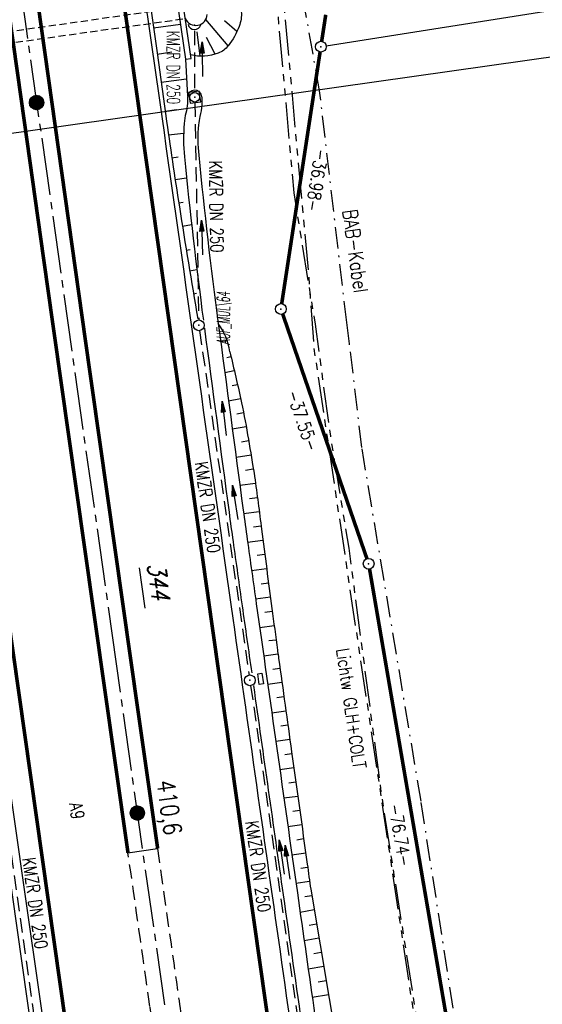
# Model space of a CAD drawing. Extents: x 446457 to 447032, y 444506 to 445688.
# Tile 20 of 83: x 446796 to 446869, y 444596 to 444734. Entities that reach past the tile are written whole.
import ezdxf
from ezdxf.enums import TextEntityAlignment as Align

# ---------------------------------------------------------------- set-up
doc = ezdxf.new("R2010")
doc.units = 0
doc.header["$LTSCALE"] = 2
doc.header["$MEASUREMENT"] = 0
for name, pattern in [('ACHSE', [5.5, 4, -0.5, 0.5, -0.5]), ('AUSGEZOGEN', [0]), ('BAB-FM2', [2.6, 1.5, -0.5, 0.1, -0.5]), ('GESTRICH-X2', [1.5, 1, -0.5]), ('GESTRICHELT', [0.75, 0.5, -0.25]), ('PHANTOMX2', [5, 2.5, -0.5, 0.5, -0.5, 0.5, -0.5])]:
    doc.linetypes.add(name, pattern=pattern)
doc.layers.get('0').update_dxf_attribs({"linetype": 'AUSGEZOGEN'})
for name, color, linetype in [('203-GRENZL', 8, 'AUSGEZOGEN'), ('203-GRENZL-BAB', 7, 'AUSGEZOGEN'), ('203-GRENZP-BAB', 7, 'AUSGEZOGEN'), ('204-ABSTAND', 8, 'AUSGEZOGEN'), ('204-FLSTNR-BAB', 7, 'AUSGEZOGEN'), ('204-GRENZL', 8, 'AUSGEZOGEN'), ('204-GRENZL-BAB', 7, 'AUSGEZOGEN'), ('204-GRENZP-BAB', 7, 'AUSGEZOGEN'), ('ACHSETOP', 250, 'ACHSE'), ('ANMERKUNG', 7, 'CONTINUOUS'), ('BAB_FM', 5, 'BAB-FM2'), ('BAUWOTOP', 250, 'AUSGEZOGEN'), ('BAUWUTOP', 250, 'GESTRICHELT'), ('BOESCHG', 250, 'AUSGEZOGEN'), ('DB-Bestand', 8, 'CONTINUOUS'), ('DURCHL', 200, 'GESTRICH-X2'), ('FBRTOP', 250, 'AUSGEZOGEN'), ('HEKT_B', 250, 'CONTINUOUS'), ('KANAL', 7, 'GESTRICH-X2'), ('Lichtwellenleiter COLT', 46, 'PHANTOMX2'), ('Lichtwellenleiter GLH', 46, 'PHANTOMX2'), ('MS-UEBERFAHRT', 250, 'GESTRICH-X2'), ('MULDE', 250, 'AUSGEZOGEN'), ('PFEIL', 7, 'CONTINUOUS'), ('PFEILTOP', 200, 'AUSGEZOGEN'), ('Planeinteilung', 250, 'CONTINUOUS'), ('RAHMEN', 7, 'AUSGEZOGEN'), ('SCHRIFT', 7, 'AUSGEZOGEN'), ('SCHSYMBOL', 200, 'AUSGEZOGEN'), ('TEXTO', 4, 'CONTINUOUS')]:
    doc.layers.add(name, color=color, linetype=linetype)
doc.styles.add('ROMANS', font='romans.shx', dxfattribs={"width": 0.8})

# ---------------------------------------------------------------- blocks, each defined once
blk = doc.blocks.new('*X15')
at = {"color": 0}
for p, q in [((212.23, 257.39), (213.24, 258.4)), ((212.24, 257.33), (213.31, 258.4)), ((212.24, 257.47), (213.17, 258.4)), ((212.24, 257.26), (213.37, 258.39)), ((212.24, 257.55), (213.09, 258.39)), ((212.25, 257.2), (213.43, 258.38)), ((212.26, 257.63), (213, 258.37)), ((212.27, 257.14), (213.49, 258.37)), ((212.28, 257.09), (213.55, 258.35)), ((212.29, 257.73), (212.9, 258.35)), ((212.3, 257.04), (213.6, 258.33)), ((212.32, 256.99), (213.65, 258.31)), ((212.34, 257.86), (212.78, 258.29)), ((212.35, 256.94), (213.69, 258.29)), ((212.37, 256.9), (213.74, 258.26)), ((212.4, 256.85), (213.78, 258.24)), ((212.43, 256.81), (213.83, 258.21)), ((212.46, 256.77), (213.86, 258.18)), ((212.49, 256.73), (213.9, 258.14)), ((212.53, 256.7), (213.94, 258.11)), ((212.56, 256.66), (213.97, 258.07)), ((212.6, 256.63), (214.01, 258.03)), ((212.64, 256.6), (214.04, 257.99)), ((212.68, 256.57), (214.07, 257.95)), ((212.73, 256.54), (214.09, 257.91)), ((212.77, 256.52), (214.12, 257.86)), ((212.82, 256.49), (214.14, 257.82)), ((212.87, 256.47), (214.16, 257.77)), ((212.92, 256.45), (214.18, 257.72)), ((212.97, 256.44), (214.2, 257.66)), ((213.03, 256.42), (214.21, 257.6)), ((213.09, 256.41), (214.22, 257.54)), ((213.16, 256.41), (214.23, 257.48)), ((213.22, 256.4), (214.23, 257.41)), ((213.3, 256.41), (214.23, 257.34)), ((213.38, 256.41), (214.22, 257.26)), ((213.46, 256.43), (214.2, 257.17)), ((213.56, 256.46), (214.18, 257.07)), ((213.69, 256.51), (214.12, 256.95))]:
    blk.add_line(p, q, dxfattribs=at)
blk = doc.blocks.new('SRMAST2')
at = {"color": 0}
blk.add_circle((0, 0), 0.999, dxfattribs=at)
blk.add_point((0, 0), dxfattribs=at)
blk.add_blockref('*X15', (-213.23, -257.4))
blk = doc.blocks.new('GST')
at = {"color": 0}
blk.add_circle((0, 0), 0.75, dxfattribs=at)
blk.add_point((0, 0), dxfattribs=at)
blk = doc.blocks.new('13')
blk.add_lwpolyline([(0.76, 1.22), (-0.75, 1.22), (-0.75, 1.8), (0.76, 1.8)], close=True)
at = {"rotation": 180}
blk.add_blockref('GST', (0, 0), dxfattribs=at)
blk = doc.blocks.new('10')
blk.add_blockref('GST', (0, 0))
blk = doc.blocks.new('20')
blk.add_lwpolyline([(-0.75, -0.75), (0.75, -0.75), (0.75, 0.75), (-0.75, 0.75)], close=True)
blk.add_circle((0, 0), 0.676)
blk.add_point((0, 0))
blk = doc.blocks.new('40')
at = {"color": 0}
blk.add_arc((0.02, 0.31), 0.91, 192.5363, 347.4637, dxfattribs=at)
blk.add_point((0, 0), dxfattribs=at)
blk = doc.blocks.new('PFEIL2')
at = {"color": 0}
for p, q in [((0.88, 0), (-2.4, -0.01)), ((0.88, -0.27), (0.88, 0.28)), ((0.88, 0.28), (2.43, 0.01)), ((0.91, 0.27), (0.88, 0.26)), ((0.97, 0.26), (0.88, 0.25)), ((1.02, 0.25), (0.88, 0.23)), ((1.07, 0.24), (0.88, 0.21)), ((1.13, 0.23), (0.88, 0.19)), ((1.18, 0.22), (0.88, 0.17)), ((1.24, 0.21), (0.88, 0.15)), ((1.29, 0.21), (0.88, 0.14)), ((1.34, 0.2), (0.88, 0.12)), ((1.4, 0.19), (0.88, 0.1)), ((1.45, 0.18), (0.88, 0.08)), ((1.51, 0.17), (0.88, 0.06)), ((1.56, 0.16), (0.88, 0.04)), ((1.61, 0.15), (0.88, 0.02)), ((1.67, 0.14), (0.88, 0.01)), ((1.72, 0.13), (0.88, -0.01)), ((1.78, 0.12), (0.88, -0.03)), ((1.83, 0.11), (0.88, -0.05)), ((1.88, 0.1), (0.88, -0.07)), ((1.94, 0.09), (0.88, -0.09)), ((2.05, 0.08), (0.88, -0.12)), ((1.99, 0.08), (0.88, -0.11)), ((2.1, 0.07), (0.88, -0.14)), ((2.15, 0.06), (0.88, -0.16)), ((2.21, 0.05), (0.88, -0.18)), ((2.26, 0.04), (0.88, -0.2)), ((2.32, 0.03), (0.88, -0.22)), ((2.37, 0.02), (0.88, -0.23)), ((2.42, 0.01), (0.88, -0.25)), ((2.43, 0.01), (0.88, -0.27))]:
    blk.add_line(p, q, dxfattribs=at)
blk = doc.blocks.new('1135420')
at = {"layer": 'RAHMEN'}
blk.add_line((950, 5), (950, 415), dxfattribs=at)

msp = doc.modelspace()

# ---------------------------------------------------------------- linework, layer by layer
at = {"layer": '203-GRENZL'}
msp.add_line((446838.37, 444730.03), (446932.48, 444744.91), dxfattribs=at)
at = {"layer": '203-GRENZL-BAB', "const_width": 0.5, "flags": 128}
for points in [[(446838.31, 444734.36), (446837.74, 444730.65)], [(446836.7, 444723.82), (446837.52, 444729.17)]]:
    msp.add_lwpolyline(points, dxfattribs=at)
at = {"layer": '204-FLSTNR-BAB'}
msp.add_line((446812.3, 444657.29), (446813.1, 444651.66), dxfattribs=at)
at = {"layer": '204-GRENZL'}
msp.add_line((446838.37, 444730.03), (446932.48, 444744.91), dxfattribs=at)
at = {"layer": '204-GRENZL-BAB', "const_width": 0.5, "flags": 128}
for points in [[(446838.31, 444734.36), (446837.74, 444730.65)], [(446832.17, 444694.09), (446837.52, 444729.17)], [(446832.31, 444692.64), (446844.05, 444658.56)], [(446844.42, 444657.11), (446857.14, 444582.96)]]:
    msp.add_lwpolyline(points, dxfattribs=at)
at = {"layer": 'ACHSETOP', "color": 0}
msp.add_lwpolyline([(446727.83, 445217.17), (446745.37, 445093.41), (446759.4, 444994.4), (446773.44, 444895.39), (446790.98, 444771.62), (446808.52, 444647.86), (446822.55, 444548.85), (446824.48, 444535.24)], dxfattribs=at)
at = {"layer": 'BAB_FM'}
msp.add_lwpolyline([(446862.62, 444540.65), (446859.27, 444575.35), (446851.6, 444624.75), (446843.34, 444674.07), (446841.63, 444688.48), (446841.23, 444691.45), (446837.45, 444723.75), (446830.25, 444764.13), (446827.21, 444772.77), (446827.21, 444772.77), (446817.95, 444821.93), (446816.5, 444832.07), (446814.41, 444844.56), (446813.44, 444850.64), (446810.13, 444872.9), (446796.62, 444958.13), (446794.7, 444970.14), (446787.28, 445019.58), (446781.51, 445054.49), (446775.97, 445090.7)], dxfattribs=at)
at = {"layer": 'BAUWOTOP'}
for p, q in [((446816.92, 444740.77), (446818.75, 444728.17)), ((446819.55, 444728.27), (446817.7, 444740.89)), ((446818.75, 444728.17), (446819.55, 444728.27))]:
    msp.add_line(p, q, dxfattribs=at)
at = {"layer": 'BAUWUTOP'}
for p, q in [((446818.5, 444735.43), (446775.55, 444729.33)), ((446775.77, 444727.84), (446818.74, 444733.83))]:
    msp.add_line(p, q, dxfattribs=at)
at = {"layer": 'BOESCHG'}
for p, q in [((446824.72, 444730.05), (446821.59, 444733.7)), ((446825.92, 444732.02), (446824.2, 444733.5)), ((446814.3, 444732.53), (446818.04, 444733.06)), ((446820.8, 444728.59), (446820.36, 444731.96)), ((446822.9, 444728.87), (446821.66, 444731.21)), ((446814.81, 444728.87), (446816.86, 444729.18)), ((446818.75, 444728.17), (446819.05, 444723)), ((446815.36, 444724.97), (446818.91, 444725.44)), ((446815.92, 444720.91), (446817.52, 444721.15)), ((446816.39, 444717.62), (446818.49, 444717.86)), ((446816.85, 444714.44), (446817.71, 444714.55)), ((446817.31, 444711.39), (446818.9, 444711.63)), ((446817.81, 444708.16), (446818.45, 444708.24)), ((446818.32, 444704.9), (446819.6, 444705.12)), ((446818.86, 444701.57), (446819.42, 444701.65)), ((446819.33, 444698.67), (446820.34, 444698.88)), ((446819.87, 444695.48), (446820.27, 444695.56)), ((446824.56, 444688.91), (446823.65, 444688.79)), ((446824.53, 444686.61), (446825.09, 444686.75)), ((446825.09, 444686.75), (446825.09, 444686.75)), ((446824.23, 444684.49), (446825.55, 444684.8)), ((446825.55, 444684.8), (446825.55, 444684.8)), ((446825.25, 444682.68), (446826, 444682.85)), ((446826, 444682.85), (446826, 444682.85)), ((446824.76, 444680.54), (446826.43, 444680.9)), ((446826.43, 444680.9), (446826.43, 444680.9)), ((446825.93, 444678.76), (446826.84, 444678.94)), ((446826.84, 444678.94), (446826.84, 444678.94)), ((446825.28, 444676.63), (446827.22, 444676.98)), ((446827.22, 444676.98), (446827.22, 444676.98)), ((446826.55, 444674.84), (446827.56, 444675.01)), ((446827.56, 444675.01), (446827.56, 444675.01)), ((446825.81, 444672.69), (446827.89, 444673.04)), ((446827.88, 444673.04), (446827.89, 444673.04)), ((446827.14, 444670.89), (446828.21, 444671.06)), ((446828.21, 444671.06), (446828.21, 444671.06)), ((446826.33, 444668.79), (446828.51, 444669.08)), ((446828.51, 444669.08), (446828.51, 444669.08)), ((446827.69, 444666.96), (446828.78, 444667.1)), ((446828.78, 444667.1), (446828.78, 444667.1)), ((446826.86, 444664.84), (446829.04, 444665.12)), ((446829.04, 444665.12), (446829.04, 444665.12)), ((446828.22, 444663), (446829.3, 444663.14)), ((446829.3, 444663.14), (446829.3, 444663.14)), ((446827.41, 444660.88), (446829.55, 444661.15)), ((446829.55, 444661.15), (446829.55, 444661.15)), ((446828.75, 444659.03), (446829.81, 444659.17)), ((446829.81, 444659.17), (446829.81, 444659.17)), ((446827.97, 444656.91), (446830.07, 444657.19)), ((446830.07, 444657.19), (446830.07, 444657.19)), ((446829.29, 444655.07), (446830.33, 444655.2)), ((446830.33, 444655.2), (446830.33, 444655.2)), ((446828.53, 444652.95), (446830.59, 444653.22)), ((446830.59, 444653.22), (446830.59, 444653.22)), ((446829.83, 444651.1), (446830.85, 444651.24)), ((446830.85, 444651.24), (446830.85, 444651.24)), ((446829.1, 444648.98), (446831.12, 444649.26)), ((446831.12, 444649.26), (446831.12, 444649.26)), ((446830.38, 444647.14), (446831.39, 444647.27)), ((446831.38, 444647.27), (446831.39, 444647.27)), ((446829.66, 444645.02), (446831.65, 444645.29)), ((446831.65, 444645.29), (446831.65, 444645.29)), ((446830.93, 444643.17), (446831.93, 444643.31)), ((446831.93, 444643.31), (446831.93, 444643.31)), ((446830.22, 444641.05), (446832.2, 444641.33)), ((446832.2, 444641.33), (446832.2, 444641.33)), ((446831.49, 444639.21), (446832.48, 444639.35)), ((446832.48, 444639.35), (446832.48, 444639.35)), ((446830.78, 444637.09), (446832.75, 444637.37)), ((446832.75, 444637.37), (446832.75, 444637.37)), ((446832.05, 444635.25), (446833.03, 444635.39)), ((446833.03, 444635.39), (446833.03, 444635.39)), ((446831.35, 444633.13), (446833.3, 444633.41)), ((446833.3, 444633.4), (446833.3, 444633.41)), ((446832.6, 444631.29), (446833.58, 444631.42)), ((446833.58, 444631.42), (446833.58, 444631.42)), ((446831.91, 444629.17), (446833.85, 444629.44)), ((446833.85, 444629.44), (446833.85, 444629.44)), ((446833.16, 444627.33), (446834.13, 444627.46)), ((446834.13, 444627.46), (446834.13, 444627.46)), ((446832.47, 444625.21), (446834.4, 444625.48)), ((446834.4, 444625.48), (446834.4, 444625.48)), ((446833.71, 444623.37), (446834.68, 444623.5)), ((446834.68, 444623.5), (446834.68, 444623.5)), ((446833.03, 444621.25), (446834.96, 444621.52)), ((446834.95, 444621.52), (446834.96, 444621.52)), ((446834.27, 444619.4), (446835.23, 444619.54)), ((446835.23, 444619.54), (446835.23, 444619.54)), ((446833.59, 444617.29), (446835.51, 444617.56)), ((446835.51, 444617.56), (446835.51, 444617.56)), ((446834.83, 444615.44), (446835.78, 444615.58)), ((446835.78, 444615.58), (446835.78, 444615.58)), ((446834.16, 444613.34), (446836.06, 444613.6)), ((446836.06, 444613.6), (446836.06, 444613.6)), ((446835.4, 444611.46), (446836.36, 444611.62)), ((446836.35, 444611.62), (446836.36, 444611.62)), ((446834.73, 444609.32), (446836.69, 444609.65)), ((446836.69, 444609.65), (446836.69, 444609.65)), ((446836.02, 444607.5), (446837.02, 444607.67)), ((446837.02, 444607.67), (446837.02, 444607.67)), ((446835.29, 444605.35), (446837.35, 444605.7)), ((446837.35, 444605.7), (446837.35, 444605.7)), ((446836.63, 444603.55), (446837.69, 444603.73)), ((446837.69, 444603.73), (446837.69, 444603.73)), ((446835.86, 444601.39), (446838.02, 444601.76)), ((446838.02, 444601.76), (446838.02, 444601.76)), ((446837.25, 444599.6), (446838.35, 444599.79)), ((446838.35, 444599.79), (446838.35, 444599.79)), ((446836.43, 444597.43), (446838.69, 444597.81)), ((446838.68, 444597.81), (446838.69, 444597.81))]:
    msp.add_line(p, q, dxfattribs=at)
for points in [[(446812.87, 444742.8), (446814.78, 444729.06), (446816.01, 444720.29, 0.004485), (446817.9, 444707.57, 0.00326), (446820.46, 444691.99)], [(446826.52, 444734.94, -0.003534), (446826.53, 444734.8, -0.110594), (446826.23, 444732.74, -0.074092), (446824.72, 444730.05, -0.13949), (446823.3, 444729.01, -0.145919), (446819.48, 444728.75)], [(446824.93, 444687.39, -0.00803), (446826.56, 444680.29, -0.011267), (446827.53, 444675.2, -0.000159), (446828.37, 444670.12, -0.006988), (446828.39, 444670, -0.002241), (446829.36, 444662.65, 0.001494), (446830.8, 444651.63, 0.000027), (446831.58, 444645.81, 0.00094), (446831.6, 444645.64, 0.000226), (446831.74, 444644.67, 0.000017), (446833.55, 444631.64, 0.00026), (446835.73, 444616, -0.001155), (446836.21, 444612.48), (446842.66, 444574.26), (446847.26, 444553.24), (446848.28, 444542.69)]]:
    msp.add_lwpolyline(points, format="xyb", dxfattribs=at)
for centre, radius, start, end in [((446820.19, 444734.46), 1.59, 203.2947, 357.8833), ((446816.05, 444686.04), 8.99, 8.6388, 36.0215)]:
    msp.add_arc(centre, radius, start, end, dxfattribs=at)
at = {"layer": 'DB-Bestand', "linetype": 'Continuous'}
for p, q in [((446799.67, 444695.31), (446800.65, 444688.44)), ((446800.65, 444688.44), (446804.12, 444664.04))]:
    msp.add_line(p, q, dxfattribs=at)
at = {"layer": 'DURCHL'}
msp.add_line((446820, 444732.12), (446820.03, 444723.62), dxfattribs=at)
at = {"layer": 'FBRTOP'}
msp.add_line((446810.73, 444617.58), (446814.87, 444618.17), dxfattribs=at)
at = {"layer": 'FBRTOP', "const_width": 0.5}
for points in [[(446727.61, 445203.66, 0.000005), (446731.55, 445175.83, 0.000006)], [(446734.44, 445155.44, 0.000005), (446738.34, 445127.87, 0.000006), (446741.35, 445106.67, 0.000262)], [(446741.69, 445219.14, -0.000001), (446752.97, 445139.57, -0.000002), (446759.23, 445095.37), (446773.27, 444996.36), (446787.3, 444897.35, -0.000001), (446796.07, 444835.47, 0.000001), (446804.84, 444773.59, 0.000003), (446813.61, 444711.71, -0.000002), (446822.38, 444649.83, -0.000001), (446829.4, 444600.32, 0.000001), (446836.41, 444550.82, 0.000001), (446838.34, 444537.21, -0.000003)], [(446713.97, 445215.21, -0.000001), (446725.24, 445135.65, -0.000002), (446731.51, 445091.44), (446745.54, 444992.43), (446759.58, 444893.42, -0.000001), (446768.35, 444831.54, 0.000001), (446777.12, 444769.66, 0.000003), (446785.89, 444707.78, -0.000002), (446794.66, 444645.9, -0.000001), (446801.68, 444596.39, 0.000001), (446808.69, 444546.89, 0.000001), (446810.62, 444533.28, -0.000003)], [(446769.38, 444909.08, 0.000143), (446772.83, 444884.71, 0.000117), (446776.4, 444859.65, -0.00009), (446779.96, 444834.59, -0.000035), (446781.73, 444822.09, -0.000036), (446783.44, 444810.04, -0.000285), (446784.88, 444799.82, 0.000197), (446786.97, 444785, 0.000526), (446790.16, 444762.56, -0.000443), (446793.96, 444735.9, -0.000393), (446797.87, 444708.16, 0.000518), (446800.84, 444687.14, 0.000013), (446804.38, 444662.22, 0.000014), (446807.84, 444637.9, 0.000003), (446809.64, 444625.26, 0.000005), (446810.73, 444617.58, 0.000318)]]:
    msp.add_lwpolyline(points, format="xyb", dxfattribs=at)
at = {"layer": 'FBRTOP'}
msp.add_lwpolyline([(446744.66, 445219.56, -0.000001), (446755.94, 445140, -0.000002), (446762.2, 445095.79), (446776.24, 444996.78), (446790.27, 444897.77, -0.000001), (446799.04, 444835.89, 0.000001), (446807.81, 444774.01, 0.000003), (446816.58, 444712.13, -0.000002), (446825.35, 444650.25, -0.000001), (446832.37, 444600.74, 0.000001), (446839.38, 444551.24, 0.000001), (446841.31, 444537.63, -0.000003)], format="xyb", dxfattribs=at)
at = {"layer": 'FBRTOP', "flags": 128}
msp.add_lwpolyline([(446751.09, 444930.99), (446751.89, 444925.27), (446754.57, 444906.36), (446757.96, 444882.4), (446761.59, 444856.95), (446765.06, 444832.37), (446768.58, 444807.74), (446772.06, 444782.96), (446775.57, 444758.45), (446779.03, 444733.88), (446782.51, 444709.25), (446784.24, 444696.93), (446786.02, 444684.55), (446787.78, 444672.22), (446789.51, 444659.87), (446791.25, 444647.58), (446793, 444635.18), (446794.78, 444622.9), (446796.52, 444610.49), (446798.31, 444598.21), (446800.05, 444585.9), (446801.54, 444575.4), (446805.28, 444548.9), (446807.03, 444536.59), (446807.57, 444532.84)], dxfattribs=at)
at = {"layer": 'FBRTOP', "const_width": 0.5, "flags": 128}
msp.add_lwpolyline([(446798.07, 444736.7), (446804.96, 444687.82), (446811.93, 444638.76), (446814.87, 444618.17)], dxfattribs=at)
at = {"layer": 'KANAL'}
for p, q in [((446820, 444732.12), (446820.03, 444723.62)), ((446820.72, 444690.34), (446827.62, 444642.34)), ((446827.84, 444640.87), (446834.66, 444592.5)), ((446791.94, 444635.19), (446798.66, 444587.44))]:
    msp.add_line(p, q, dxfattribs=at)
at = {"layer": 'KANAL', "flags": 128}
msp.add_lwpolyline([(446820.05, 444722.11), (446820.6, 444691.83)], dxfattribs=at)
at = {"layer": 'Lichtwellenleiter COLT', "flags": 128}
msp.add_lwpolyline([(446692.79, 445662.92), (446697.62, 445626.43), (446699.51, 445610.08), (446701.12, 445599.89), (446704.49, 445583.96), (446719.08, 445473.01), (446719.08, 445473.01), (446725.29, 445429.53), (446728.5, 445410.35), (446733.92, 445373.24), (446741.48, 445318.19), (446755.13, 445225.19), (446765.26, 445151.35), (446774.25, 445084.41), (446787.82, 445002.89), (446798.85, 444928.12), (446811.77, 444848.06), (446819.62, 444799.09), (446824.24, 444774.74), (446831.69, 444743.96), (446835.9, 444698.3), (446836.65, 444687.9), (446840.11, 444664.74), (446852.61, 444581.42), (446856, 444543), (446856.31, 444539.75)], dxfattribs=at)
at = {"layer": 'Lichtwellenleiter GLH', "flags": 128}
msp.add_lwpolyline([(446692.94, 445662.94), (446694.76, 445648.46), (446697.71, 445624.4), (446702.7, 445593.48), (446704.09, 445590.87), (446705.66, 445578.53), (446706.26, 445574.61), (446706.21, 445571.31), (446708.38, 445551.21), (446713.04, 445519.31), (446713.04, 445519.31), (446719.28, 445473.79), (446728.19, 445417.62), (446732.74, 445387.49), (446735.53, 445360.55), (446742.41, 445313.69), (446743.03, 445308.81), (446745.08, 445297.27), (446749.13, 445269.89), (446754.57, 445230.23), (446757.91, 445205.3), (446757.91, 445205.3), (446757.91, 445205.3), (446766.68, 445145.04), (446770.44, 445116.72), (446772.74, 445096.87), (446773.12, 445091.67), (446774.79, 445079.57), (446778.01, 445063.4), (446784.57, 445023.53), (446787.82, 445002.89), (446794.7, 444957.79), (446799.77, 444924.04), (446798.85, 444928.12), (446803.48, 444899.29), (446808.63, 444867.55), (446815.33, 444831.65), (446823.36, 444777.47), (446830.86, 444742.9), (446833.85, 444709.52), (446836.82, 444691.23), (446838.95, 444675.64), (446841.52, 444660), (446846.05, 444625.75), (446849.99, 444600.7), (446854.15, 444573.8), (446856, 444550.23), (446856.77, 444539.82)], dxfattribs=at)
at = {"layer": 'MS-UEBERFAHRT'}
for points in [[(446826.56, 444535.54, -0.000039), (446825.99, 444539.53), (446818.97, 444589.05, -0.000343), (446817.85, 444596.92, -0.000127), (446814.87, 444618.17)], [(446810.73, 444617.58, -0.000138), (446813.8, 444596.16, -0.00037), (446814.94, 444588.16, -0.000005), (446821.55, 444541.4, 0.000093), (446821.92, 444538.77, 0.000015), (446822.46, 444534.96, -0.000054)]]:
    msp.add_lwpolyline(points, format="xyb", dxfattribs=at)
at = {"layer": 'MULDE'}
for points in [[(446819.04, 444722.83, -0.010205), (446819.05, 444722.19, -0.022577), (446819.04, 444721.98, -0.035266), (446818.81, 444720.66, 0.038834), (446818.57, 444719.19, 0.04568), (446818.6, 444714.58, 0.008269), (446821.24, 444691.79, 0.000258)], [(446821.04, 444722.9, -0.010205), (446821.05, 444722.18, -0.022577), (446821.03, 444721.78, -0.035266), (446820.76, 444720.19, 0.038834), (446820.56, 444719.02, 0.04568), (446820.59, 444714.77, 0.008536), (446823.32, 444691.32, 0.000258)], [(446821.39, 444690.67, 0.000255), (446824.82, 444665.05, 0.001641), (446825.38, 444660.95, 0.000182), (446826.65, 444651.98, 0.000009), (446827.98, 444642.64, 0.001169)], [(446823.32, 444691.32, 0.000258), (446826.8, 444665.32, 0.001641), (446827.36, 444661.23, 0.000182), (446828.63, 444652.26, 0.000041), (446834.35, 444611.99, 0.001169), (446839.29, 444577.76, -0.001291), (446843.76, 444546.75, -0.01816), (446843.8, 444546.43, -0.00113), (446844.06, 444542.47, -0.00113)], [(446828.23, 444640.87, 0.000029), (446832.37, 444611.71, 0.000652), (446835.1, 444592.61, -0.001291)]]:
    msp.add_lwpolyline(points, format="xyb", dxfattribs=at)
msp.add_lwpolyline([(446778.78, 444718.52), (446781.09, 444708.85), (446787.64, 444662.27), (446790.39, 444640.91), (446798.02, 444587.43)], dxfattribs=at)
msp.add_arc((446820.04, 444722.87), 1, 1.8747, 181.8747, dxfattribs=at)

# ---------------------------------------------------------------- block references
at = {"layer": '203-GRENZP-BAB', "rotation": 278.0670990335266}
msp.add_blockref('GST', (446837.63, 444729.91), dxfattribs=at)
at = {"layer": '204-GRENZP-BAB', "rotation": 278.0670990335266}
for p in [(446837.63, 444729.91), (446832.06, 444693.35), (446844.29, 444657.85)]:
    msp.add_blockref('GST', p, dxfattribs=at)
at = {"layer": 'HEKT_B'}
for p in [(446797.99, 444722.12), (446812.03, 444623.11)]:
    msp.add_blockref('SRMAST2', p, dxfattribs=at)
at = {"layer": 'PFEIL'}
for p, rotation in [((446821.1, 444728.14), 90.28600000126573), ((446821.06, 444703.3), 91.03619999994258), ((446825.68, 444666.4), 98.1853999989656), ((446832.16, 444616.96), 98.02619999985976)]:
    msp.add_blockref('PFEIL2', p, dxfattribs=dict(at, rotation=rotation))
at = {"layer": 'PFEILTOP'}
for p, rotation in [((446824.14, 444678.11), 96.7113923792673), ((446832.98, 444616.25), 97.94511178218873)]:
    msp.add_blockref('PFEIL2', p, dxfattribs=dict(at, rotation=rotation))
at = {"layer": 'Planeinteilung', "linetype": 'Continuous', "rotation": 278.0670990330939}
msp.add_blockref('1135420', (446457.28, 445629.54), dxfattribs=at)
at = {"layer": 'SCHSYMBOL'}
for name, p, rotation in [('40', (446819.99, 444732.89), 358.1267455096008), ('20', (446820.04, 444722.87), 278.0671), ('10', (446820.61, 444691.08), 278.0671), ('13', (446827.73, 444641.61), 278.0671)]:
    msp.add_blockref(name, p, dxfattribs=dict(at, rotation=rotation))

# ---------------------------------------------------------------- texts
at = {"layer": '204-ABSTAND', "char_height": 1.8, "attachment_point": 5, "style": 'ROMANS'}
for s, insert, rotation in [('-36.98-', (446837.09, 444711.29), 261.3368), ('-37.55-', (446835.08, 444677.83), 289.0089), ('-76.74-', (446848.67, 444620.06), 279.7384)]:
    msp.add_mtext(s, dxfattribs=dict(at, insert=insert, rotation=rotation))
at = {"layer": '204-FLSTNR-BAB', "style": 'ROMANS', "oblique": 15, "width": 0.8}
msp.add_text('344', height=2.5, rotation=278.0671, dxfattribs=at).set_placement((446813.39, 444657.79))
at = {"layer": 'ANMERKUNG', "style": 'ROMANS', "oblique": 7, "width": 0.5}
msp.add_text('AUF_MUL\\64', height=1.8, rotation=90, dxfattribs=at).set_placement((446824.93, 444688.39))
at = {"layer": 'BAB_FM', "style": 'ROMANS', "width": 0.8}
msp.add_text('BAB-Kabel', height=2, rotation=277.7427, dxfattribs=at).set_placement((446840.67, 444707.08))
at = {"layer": 'HEKT_B', "style": 'ROMANS', "width": 0.8}
msp.add_text('410,6', height=2.5, rotation=278.0671, dxfattribs=at).set_placement((446814.72, 444627.53))
at = {"layer": 'Lichtwellenleiter GLH', "style": 'ROMANS', "width": 0.8}
msp.add_text('Lichtw GLH+COLT', height=1.8, rotation=278.0996, dxfattribs=at).set_placement((446839.77, 444645.92))
at = {"layer": 'SCHRIFT', "style": 'ROMANS', "width": 0.8}
msp.add_text('A9', height=1.8, rotation=278.9917, dxfattribs=at).set_placement((446802.53, 444624.42))
at = {"layer": 'TEXTO', "style": 'ROMANS'}
for rotation, width, p in [(270.286, 0.6, (446816.16, 444727)), (271.0362, 0.75, (446822.15, 444707.6)), (278.1854, 0.75, (446820.96, 444665.59)), (278.0262, 0.75, (446828, 444615.55)), (278.0134, 0.75, (446796.9, 444610.42))]:
    msp.add_text('KMZR DN 250', height=1.8, rotation=rotation, dxfattribs=dict(at, width=width)).set_placement(p, align=Align.CENTER)

doc.saveas('drawing.dxf')
